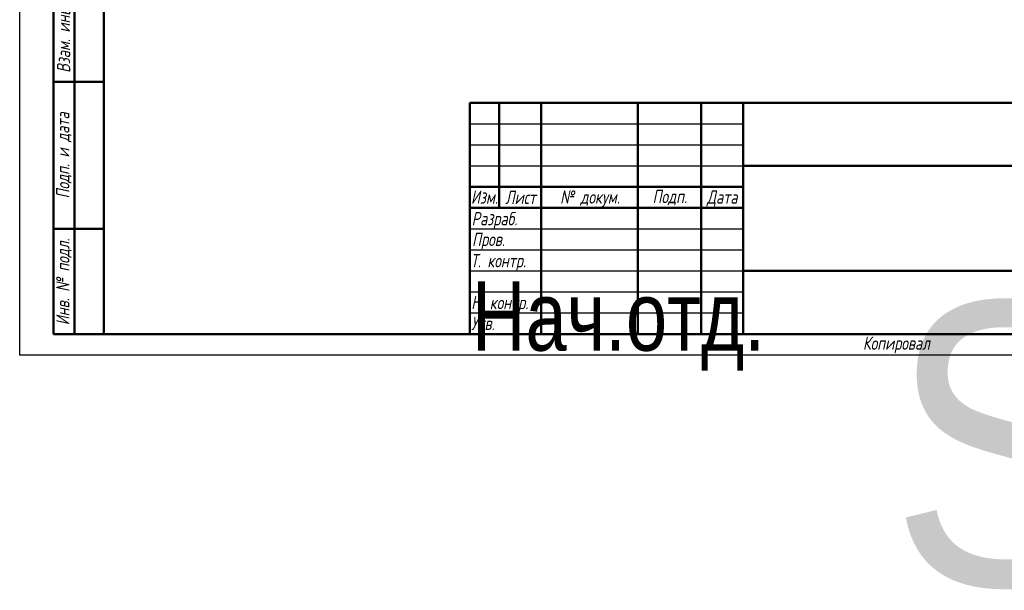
# Model space of a CAD drawing. Header units: millimetres. Extents: x 0 to 835, y -69 to 420.
# Tile 1 of 30: x 0 to 234, y -56 to 80. Entities that reach past the tile are written whole.
import ezdxf
from ezdxf.enums import TextEntityAlignment as Align

# ---------------------------------------------------------------- set-up
doc = ezdxf.new("R2018")
doc.units = ezdxf.units.MM
for name, color, linetype, lineweight in [('Заголовок (ГОСТ)', 7, 'Continuous', 50), ('Кромка (ГОСТ)', 7, 'Continuous', 50), ('Обозначение (ГОСТ)', 7, 'Continuous', 25), ('Эскизная геометрия (ГОСТ)', 7, 'Continuous', 50)]:
    doc.layers.add(name, color=color, linetype=linetype, lineweight=lineweight)
doc.styles.get("Standard").update_dxf_attribs({"font": 'GOST Common Italic.ttf'})
doc.styles.add('Альтернативный текст (ГОСТ)', font='txt', dxfattribs={"width": 0.8})

# ---------------------------------------------------------------- blocks, each defined once
blk = doc.blocks.new('ГОСТ - Доп. графы 1')
at = {"layer": 'Эскизная геометрия (ГОСТ)'}
for p, q in [((-12, 0), (-12, 145)), ((-12, 145), (0, 145)), ((-7, 145), (-7, 0)), ((-12, 110), (-7, 110)), ((-7, 110), (0, 110)), ((-12, 85), (-7, 85)), ((-7, 85), (0, 85)), ((-12, 60), (-7, 60)), ((-7, 60), (0, 60)), ((-12, 25), (-7, 25)), ((-7, 25), (0, 25)), ((0, 0), (-12, 0))]:
    blk.add_line(p, q, dxfattribs=at)
at = {"layer": 'Обозначение (ГОСТ)', "char_height": 3.17, "attachment_point": 5, "rotation": 90, "style": 'Альтернативный текст (ГОСТ)'}
for s, insert, width in [('\\fGOST Common|b0|i1;\\H3.1700;Подп. и дата', (-9.37, 127.41), 34.7679), ('\\fGOST Common|b0|i1;\\H3.1700;Инв. № дубл.', (-8.95, 97.55), 24.8438), ('\\fGOST Common|b0|i1;\\H3.1700;Взам. инв. №', (-9.58, 72.53), 24.8669), ('\\fGOST Common|b0|i1;\\H3.1700;Подп. и дата', (-9.5, 42.47), 35.1486), ('\\fGOST Common|b0|i1;\\H3.1700;Инв. № подл.', (-9.5, 12.41), 24.9618)]:
    blk.add_mtext(s, dxfattribs=dict(at, insert=insert, width=width))
at = {"layer": 'Обозначение (ГОСТ)', "lineweight": 30, "width": 0.8, "flags": 17}
for tag, p in [('Подп._и_дата_2', (-3.53, 127.51)), ('Инв._номер_дубликата', (-3.41, 97.47)), ('Взамен_инв._номера', (-3.46, 72.53)), ('Подп._и_дата_1', (-3.42, 42.35)), ('ИНВЕНТАРНЫЙ_НОМЕР', (-3.33, 12.68))]:
    blk.add_attdef(tag, text='', height=3.17, rotation=90, dxfattribs=at).set_placement(p, align=Align.MIDDLE_CENTER)
blk = doc.blocks.new('Основные надписи ГОСТ - Форма 1')
at = {"layer": 'Заголовок (ГОСТ)'}
for p, q in [((0, 55), (185, 55)), ((0, 0), (0, 55)), ((0, 0), (0, 55)), ((7, 55), (7, 30)), ((17, 55), (17, 0)), ((40, 55), (40, 0)), ((55, 55), (55, 0)), ((65, 55), (65, 0)), ((65, 40), (185, 40)), ((0, 35), (65, 35)), ((0, 30), (65, 30)), ((65, 15), (185, 15)), ((185, 0), (0, 0))]:
    blk.add_line(p, q, dxfattribs=at)
at = {"layer": 'Заголовок (ГОСТ)', "linetype": 'Continuous', "lineweight": 25}
for p, q in [((0, 50), (65, 50)), ((0, 45), (65, 45)), ((0, 40), (65, 40)), ((0, 25), (65, 25)), ((0, 20), (65, 20)), ((0, 15), (65, 15)), ((0, 10), (65, 10)), ((0, 5), (65, 5))]:
    blk.add_line(p, q, dxfattribs=at)
at = {"layer": 'Заголовок (ГОСТ)', "char_height": 3.17, "style": 'Альтернативный текст (ГОСТ)'}
for s, insert, width, attachment_point in [('\\fGOST Common|b0|i1;\\H3.1700;Изм.', (3.5, 32.56), 6.9635, 5), ('\\fGOST Common|b0|i1;\\H3.1700;Лист', (12.1, 32.5), 10.0029, 5), ('\\A0;\\fGOST Common|b0|i1;\\H3.1700;№ докум.', (28.58, 32.16), 22.9069, 5), ('\\fGOST Common|b0|i1;\\H3.1700;Подп.', (47.56, 32.45), 14.879, 5), ('\\fGOST Common|b0|i1;\\H3.1700;Дата', (60.02, 32.24), 9.9614, 5), ('\\fGOST Common|b0|i1;\\H3.1700;Разраб.', (0.47, 27), 16.9971, 4), ('\\fGOST Common|b0|i1;\\H3.1700;Пров.', (0.56, 22.08), 17.0192, 4), ('\\A0;\\fGOST Common|b0|i1;\\H3.1700;Т. контр.', (0.23, 17.01), 16.9554, 4), ('\\fGOST Common|b0|i1;\\H3.1700;Н. контр.', (0.36, 7.05), 16.9999, 4), ('\\fGOST Common|b0|i1;\\H3.1700;Утв.', (0.34, 2.52), 17.0083, 4), ('\\fGOST Common|b0|i1;\\H3.1700;Копировал', (93.48, -0.59), 19.7871, 1)]:
    blk.add_mtext(s, dxfattribs=dict(at, insert=insert, width=width, attachment_point=attachment_point))
at = {"layer": 'Заголовок (ГОСТ)', "lineweight": 30, "flags": 104}
for tag, height, width, p in [('Изм1', 2.89, 0.7, (3.51, 52.52)), ('Лист1', 2.89, 0.7, (12.03, 52.52)), ('Докум1', 2.89, 0.7, (28.54, 52.48)), ('Изм2', 2.89, 0.7, (3.5, 47.52)), ('Лист2', 2.89, 0.7, (12.01, 47.5)), ('Докум2', 2.89, 0.7, (28.53, 47.5)), ('Изм3', 2.89, 0.7, (3.5, 42.5)), ('Лист3', 2.89, 0.7, (12.01, 42.51)), ('Докум3', 2.89, 0.7, (28.51, 42.48)), ('Изм4', 2.89, 0.7, (3.51, 37.5)), ('Лист4', 2.89, 0.7, (12, 37.53)), ('Докум4', 2.89, 0.7, (28.51, 37.52)), ('НАИМЕНОВАНИЕ', 5, 0.8, (100.03, 29.98)), ('Литера', 3.5, 0.8, (137.52, 27.25)), ('Литера2', 3.5, 0.8, (142.51, 27.22)), ('Литера3', 3.5, 0.8, (147.52, 27.21)), ('Масса', 3.5, 0.8, (158.47, 27.53)), ('Масштаб', 3.5, 0.8, (176, 27.6)), ('Тип_документа', 3.17, 0.8, (100.08, 17.56)), ('Листов', 3.17, 0.8, (177.46, 17.58)), ('Материал_Класс', 3.5, 0.9, (100, 7.5))]:
    blk.add_attdef(tag, text='', height=height, dxfattribs=dict(at, width=width)).set_placement(p, align=Align.MIDDLE_CENTER)
for tag, height, width, p in [('Подп1', 2.89, 0.7, (40.01, 52.51)), ('Дата1', 2, 0.7, (55.01, 52.51)), ('Подп2', 2.89, 0.7, (40.01, 47.5)), ('Дата2', 2, 0.7, (55.01, 47.49)), ('Подп3', 2.89, 0.7, (40.01, 42.51)), ('Дата3', 2, 0.7, (55.02, 42.52)), ('Подп4', 2.89, 0.7, (40.01, 37.51)), ('Дата4', 2, 0.7, (55.02, 37.51)), ('АВТОР', 3.17, 0.8, (17.41, 27.49)), ('Разработал_Подп.', 2.89, 0.7, (40.05, 27.51)), ('ДАТА_СОЗДАНИЯ', 2, 0.7, (55.01, 27.51)), ('ПРОВЕРИЛ', 3.17, 0.8, (17.41, 22.53)), ('Проверил_Подп.', 2.89, 0.7, (40.05, 22.52)), ('ДАТА_ПРОВЕРКИ', 2, 0.7, (55.02, 22.51)), ('ТЕХНОЛОГ', 3.17, 0.8, (17.33, 17.54)), ('Технолог_Подп.', 2.89, 0.7, (40.05, 17.51)), ('Технолог_Дата', 2, 0.7, (55.01, 17.5)), ('Должность_руководителя', 3.17, 0.8, (0.52, 12.51)), ('НАЧ._ОТДЕЛА', 3.17, 0.8, (17.46, 12.45)), ('Руководитель_Подп.', 2.89, 0.7, (40.01, 12.5)), ('Руководитель_Дата', 2, 0.7, (55.01, 12.51)), ('НОРМОКОНТРОЛЬ', 3.17, 0.8, (17.37, 7.48)), ('Нормоконтроль_Подп.', 2.89, 0.7, (40.05, 7.52)), ('ДАТА_НОРМОКОНТРОЛЯ', 2, 0.7, (55.02, 7.51)), ('УТВЕРДИЛ', 3.17, 0.8, (17.4, 2.51)), ('Утвердил_Подп.', 2.89, 0.7, (40.05, 2.51)), ('ДАТА_УТВЕРЖДЕНИЯ', 2, 0.7, (55.01, 2.5))]:
    blk.add_attdef(tag, text='', height=height, dxfattribs=dict(at, width=width)).set_placement(p, align=Align.MIDDLE_LEFT)
for tag, height, p in [('ОБОЗНАЧЕНИЕ', 5, (125.33, 47.56)), ('ОРГАНИЗАЦИЯ', 3.5, (160.02, 7.6))]:
    blk.add_attdef(tag, text='', height=height, dxfattribs=at).set_placement(p, align=Align.MIDDLE_CENTER)
at = {"layer": 'Заголовок (ГОСТ)', "lineweight": 30, "width": 0.9, "flags": 104}
for tag, p in [('Материал_Наим.', (133.71, 9.75)), ('Материал_ГОСТ', (134.04, 4.06))]:
    blk.add_attdef(tag, text='', height=3.5, dxfattribs=at).set_placement(p, align=Align.MIDDLE_RIGHT)
blk = doc.blocks.new('Рамки ГОСТ_ граница 420x297')
at = {"layer": 'Кромка (ГОСТ)', "lineweight": 25}
for p, q in [((0, 0), (0, 420)), ((297, 0), (0, 0))]:
    blk.add_line(p, q, dxfattribs=at)
at = {"layer": 'Кромка (ГОСТ)'}
for p, q in [((20, 415), (20, 5)), ((20, 5), (292, 5))]:
    blk.add_line(p, q, dxfattribs=at)

msp = doc.modelspace()

# ---------------------------------------------------------------- block references
for name, p in [('Рамки ГОСТ_ граница 420x297', (0, 0)), ('ГОСТ - Доп. графы 1', (20, 5))]:
    msp.add_blockref(name, p)
ref = msp.add_blockref('Основные надписи ГОСТ - Форма 1', (107, 5))
lines = msp.add_mtext('\\W0.8000;Нач.отд.', dxfattribs={"layer": 'Заголовок (ГОСТ)', "insert": (107.5216, 17.5142), "char_height": 16.475961, "attachment_point": 1})
ref.add_attrib('Должность_руководителя', '', (107.5216, 17.5142), dxfattribs={"flags": 104}).embed_mtext(lines)
lines = msp.add_mtext('\\W0.8000;', dxfattribs={"layer": 'Заголовок (ГОСТ)', "insert": (124.4114, 32.4883), "char_height": 22.59262, "attachment_point": 1})
ref.add_attrib('АВТОР', '', (124.4114, 32.4883), dxfattribs={"flags": 104}).embed_mtext(lines)
lines = msp.add_mtext('\\W0.8000;', dxfattribs={"layer": 'Заголовок (ГОСТ)', "insert": (124.4083, 27.5258), "char_height": 22.55166, "attachment_point": 1})
ref.add_attrib('ПРОВЕРИЛ', '', (124.4083, 27.5258), dxfattribs={"flags": 104}).embed_mtext(lines)
lines = msp.add_mtext('\\W0.8000;', dxfattribs={"layer": 'Заголовок (ГОСТ)', "insert": (124.3337, 22.5428), "char_height": 22.67099, "attachment_point": 1})
ref.add_attrib('ТЕХНОЛОГ', '', (124.3337, 22.5428), dxfattribs={"flags": 104}).embed_mtext(lines)
lines = msp.add_mtext('\\W0.8000;', dxfattribs={"layer": 'Заголовок (ГОСТ)', "insert": (124.4616, 17.4456), "char_height": 22.55501, "attachment_point": 1})
ref.add_attrib('НАЧ._ОТДЕЛА', '', (124.4616, 17.4456), dxfattribs={"flags": 104}).embed_mtext(lines)
lines = msp.add_mtext('\\W0.8000;', dxfattribs={"layer": 'Заголовок (ГОСТ)', "insert": (124.3745, 12.4807), "char_height": 22.66902, "attachment_point": 1})
ref.add_attrib('НОРМОКОНТРОЛЬ', '', (124.3745, 12.4807), dxfattribs={"flags": 104}).embed_mtext(lines)
lines = msp.add_mtext('\\W0.8000;', dxfattribs={"layer": 'Заголовок (ГОСТ)', "insert": (124.4006, 7.5066), "char_height": 22.61295, "attachment_point": 1})
ref.add_attrib('УТВЕРДИЛ', '', (124.4006, 7.5066), dxfattribs={"flags": 104}).embed_mtext(lines)
lines = msp.add_mtext('\\W0.8000;', dxfattribs={"layer": 'Заголовок (ГОСТ)', "insert": (207.0309, 34.9751), "char_height": 69.60928, "attachment_point": 1})
ref.add_attrib('НАИМЕНОВАНИЕ', '', (207.0309, 34.9751), dxfattribs={"flags": 104}).embed_mtext(lines)
lines = msp.add_mtext('\\W0.8000;', dxfattribs={"layer": 'Заголовок (ГОСТ)', "insert": (207.078, 22.5583), "char_height": 69.70335, "attachment_point": 1})
ref.add_attrib('Тип_документа', '', (207.078, 22.5583), dxfattribs={"flags": 104}).embed_mtext(lines)
lines = msp.add_mtext('\\W0.9000;SN06 18.03.2020', dxfattribs={"layer": 'Заголовок (ГОСТ)', "insert": (207, 12.5), "char_height": 67.257617, "attachment_point": 1})
ref.add_attrib('Материал_Класс', '', (207, 12.5), dxfattribs={"flags": 104}).embed_mtext(lines)
lines = msp.add_mtext('\\W0.7000;', dxfattribs={"layer": 'Заголовок (ГОСТ)', "insert": (162.0121, 57.5134), "char_height": 9.98446, "attachment_point": 1})
ref.add_attrib('Дата1', '', (162.0121, 57.5134), dxfattribs={"flags": 104}).embed_mtext(lines)
lines = msp.add_mtext('\\W0.7000;', dxfattribs={"layer": 'Заголовок (ГОСТ)', "insert": (162.0121, 52.4908), "char_height": 9.98446, "attachment_point": 1})
ref.add_attrib('Дата2', '', (162.0121, 52.4908), dxfattribs={"flags": 104}).embed_mtext(lines)
lines = msp.add_mtext('\\W0.7000;', dxfattribs={"layer": 'Заголовок (ГОСТ)', "insert": (162.0232, 47.521), "char_height": 9.97116, "attachment_point": 1})
ref.add_attrib('Дата3', '', (162.0232, 47.521), dxfattribs={"flags": 104}).embed_mtext(lines)
lines = msp.add_mtext('\\W0.7000;', dxfattribs={"layer": 'Заголовок (ГОСТ)', "insert": (162.0232, 42.5092), "char_height": 9.98863, "attachment_point": 1})
ref.add_attrib('Дата4', '', (162.0232, 42.5092), dxfattribs={"flags": 104}).embed_mtext(lines)
lines = msp.add_mtext('\\W0.7000;', dxfattribs={"layer": 'Заголовок (ГОСТ)', "insert": (162.0086, 32.5112), "char_height": 9.98041, "attachment_point": 1})
ref.add_attrib('ДАТА_СОЗДАНИЯ', '', (162.0086, 32.5112), dxfattribs={"flags": 104}).embed_mtext(lines)
lines = msp.add_mtext('\\W0.7000;', dxfattribs={"layer": 'Заголовок (ГОСТ)', "insert": (162.022, 27.5095), "char_height": 9.95769, "attachment_point": 1})
ref.add_attrib('ДАТА_ПРОВЕРКИ', '', (162.022, 27.5095), dxfattribs={"flags": 104}).embed_mtext(lines)
lines = msp.add_mtext('\\W0.7000;', dxfattribs={"layer": 'Заголовок (ГОСТ)', "insert": (162.0148, 22.5028), "char_height": 9.98633, "attachment_point": 1})
ref.add_attrib('Технолог_Дата', '', (162.0148, 22.5028), dxfattribs={"flags": 104}).embed_mtext(lines)
lines = msp.add_mtext('\\W0.7000;', dxfattribs={"layer": 'Заголовок (ГОСТ)', "insert": (162.0101, 17.5095), "char_height": 9.99024, "attachment_point": 1})
ref.add_attrib('Руководитель_Дата', '', (162.0101, 17.5095), dxfattribs={"flags": 104}).embed_mtext(lines)
lines = msp.add_mtext('\\W0.7000;', dxfattribs={"layer": 'Заголовок (ГОСТ)', "insert": (162.0237, 12.5112), "char_height": 9.98246, "attachment_point": 1})
ref.add_attrib('ДАТА_НОРМОКОНТРОЛЯ', '', (162.0237, 12.5112), dxfattribs={"flags": 104}).embed_mtext(lines)
lines = msp.add_mtext('\\W0.7000;', dxfattribs={"layer": 'Заголовок (ГОСТ)', "insert": (162.0093, 7.4985), "char_height": 9.9968, "attachment_point": 1})
ref.add_attrib('ДАТА_УТВЕРЖДЕНИЯ', '', (162.0093, 7.4985), dxfattribs={"flags": 104}).embed_mtext(lines)
lines = msp.add_mtext('\\W0.7000;', dxfattribs={"layer": 'Заголовок (ГОСТ)', "insert": (147.0143, 57.5125), "char_height": 14.91999, "attachment_point": 1})
ref.add_attrib('Подп1', '', (147.0143, 57.5125), dxfattribs={"flags": 104}).embed_mtext(lines)
lines = msp.add_mtext('\\W0.7000;', dxfattribs={"layer": 'Заголовок (ГОСТ)', "insert": (147.0143, 52.5027), "char_height": 14.98562, "attachment_point": 1})
ref.add_attrib('Подп2', '', (147.0143, 52.5027), dxfattribs={"flags": 104}).embed_mtext(lines)
lines = msp.add_mtext('\\W0.7000;', dxfattribs={"layer": 'Заголовок (ГОСТ)', "insert": (147.0143, 47.5148), "char_height": 14.98562, "attachment_point": 1})
ref.add_attrib('Подп3', '', (147.0143, 47.5148), dxfattribs={"flags": 104}).embed_mtext(lines)
lines = msp.add_mtext('\\W0.7000;', dxfattribs={"layer": 'Заголовок (ГОСТ)', "insert": (147.0144, 42.5058), "char_height": 14.96586, "attachment_point": 1})
ref.add_attrib('Подп4', '', (147.0144, 42.5058), dxfattribs={"flags": 104}).embed_mtext(lines)
lines = msp.add_mtext('\\W0.7000;', dxfattribs={"layer": 'Заголовок (ГОСТ)', "insert": (147.045, 32.5144), "char_height": 14.95963, "attachment_point": 1})
ref.add_attrib('Разработал_Подп.', '', (147.045, 32.5144), dxfattribs={"flags": 104}).embed_mtext(lines)
lines = msp.add_mtext('\\W0.7000;', dxfattribs={"layer": 'Заголовок (ГОСТ)', "insert": (147.045, 27.5245), "char_height": 14.93971, "attachment_point": 1})
ref.add_attrib('Проверил_Подп.', '', (147.045, 27.5245), dxfattribs={"flags": 104}).embed_mtext(lines)
lines = msp.add_mtext('\\W0.7000;', dxfattribs={"layer": 'Заголовок (ГОСТ)', "insert": (147.045, 22.5148), "char_height": 14.93971, "attachment_point": 1})
ref.add_attrib('Технолог_Подп.', '', (147.045, 22.5148), dxfattribs={"flags": 104}).embed_mtext(lines)
lines = msp.add_mtext('\\W0.7000;', dxfattribs={"layer": 'Заголовок (ГОСТ)', "insert": (147.0052, 17.505), "char_height": 14.97955, "attachment_point": 1})
ref.add_attrib('Руководитель_Подп.', '', (147.0052, 17.505), dxfattribs={"flags": 104}).embed_mtext(lines)
lines = msp.add_mtext('\\W0.7000;', dxfattribs={"layer": 'Заголовок (ГОСТ)', "insert": (147.045, 12.5151), "char_height": 14.93971, "attachment_point": 1})
ref.add_attrib('Нормоконтроль_Подп.', '', (147.045, 12.5151), dxfattribs={"flags": 104}).embed_mtext(lines)
lines = msp.add_mtext('\\W0.7000;', dxfattribs={"layer": 'Заголовок (ГОСТ)', "insert": (147.045, 7.5053), "char_height": 14.95963, "attachment_point": 1})
ref.add_attrib('Утвердил_Подп.', '', (147.045, 7.5053), dxfattribs={"flags": 104}).embed_mtext(lines)
lines = msp.add_mtext('\\W0.7000;', dxfattribs={"layer": 'Заголовок (ГОСТ)', "insert": (135.5417, 57.4833), "char_height": 22.94698, "attachment_point": 1})
ref.add_attrib('Докум1', '', (135.5417, 57.4833), dxfattribs={"flags": 104}).embed_mtext(lines)
lines = msp.add_mtext('\\W0.7000;', dxfattribs={"layer": 'Заголовок (ГОСТ)', "insert": (135.526, 52.4968), "char_height": 22.97824, "attachment_point": 1})
ref.add_attrib('Докум2', '', (135.526, 52.4968), dxfattribs={"flags": 104}).embed_mtext(lines)
lines = msp.add_mtext('\\W0.7000;', dxfattribs={"layer": 'Заголовок (ГОСТ)', "insert": (135.5104, 47.4791), "char_height": 22.94698, "attachment_point": 1})
ref.add_attrib('Докум3', '', (135.5104, 47.4791), dxfattribs={"flags": 104}).embed_mtext(lines)
lines = msp.add_mtext('\\W0.7000;', dxfattribs={"layer": 'Заголовок (ГОСТ)', "insert": (135.5148, 42.5199), "char_height": 22.97406, "attachment_point": 1})
ref.add_attrib('Докум4', '', (135.5148, 42.5199), dxfattribs={"flags": 104}).embed_mtext(lines)
lines = msp.add_mtext('\\W0.7000;', dxfattribs={"layer": 'Заголовок (ГОСТ)', "insert": (119.0309, 57.5161), "char_height": 9.99314, "attachment_point": 1})
ref.add_attrib('Лист1', '', (119.0309, 57.5161), dxfattribs={"flags": 104}).embed_mtext(lines)
lines = msp.add_mtext('\\W0.7000;', dxfattribs={"layer": 'Заголовок (ГОСТ)', "insert": (119.012, 52.5044), "char_height": 9.97806, "attachment_point": 1})
ref.add_attrib('Лист2', '', (119.012, 52.5044), dxfattribs={"flags": 104}).embed_mtext(lines)
lines = msp.add_mtext('\\W0.7000;', dxfattribs={"layer": 'Заголовок (ГОСТ)', "insert": (119.012, 47.5076), "char_height": 9.97806, "attachment_point": 1})
ref.add_attrib('Лист3', '', (119.012, 47.5076), dxfattribs={"flags": 104}).embed_mtext(lines)
lines = msp.add_mtext('\\W0.7000;', dxfattribs={"layer": 'Заголовок (ГОСТ)', "insert": (119.0042, 42.5264), "char_height": 9.99358, "attachment_point": 1})
ref.add_attrib('Лист4', '', (119.0042, 42.5264), dxfattribs={"flags": 104}).embed_mtext(lines)
lines = msp.add_mtext('\\W0.7000;', dxfattribs={"layer": 'Заголовок (ГОСТ)', "insert": (110.5126, 57.5165), "char_height": 7.004, "attachment_point": 1})
ref.add_attrib('Изм1', '', (110.5126, 57.5165), dxfattribs={"flags": 104}).embed_mtext(lines)
lines = msp.add_mtext('\\W0.7000;', dxfattribs={"layer": 'Заголовок (ГОСТ)', "insert": (110.5044, 52.5206), "char_height": 6.98767, "attachment_point": 1})
ref.add_attrib('Изм2', '', (110.5044, 52.5206), dxfattribs={"flags": 104}).embed_mtext(lines)
lines = msp.add_mtext('\\W0.7000;', dxfattribs={"layer": 'Заголовок (ГОСТ)', "insert": (110.5044, 47.5003), "char_height": 7.02032, "attachment_point": 1})
ref.add_attrib('Изм3', '', (110.5044, 47.5003), dxfattribs={"flags": 104}).embed_mtext(lines)
lines = msp.add_mtext('\\W0.7000;', dxfattribs={"layer": 'Заголовок (ГОСТ)', "insert": (110.5126, 42.5044), "char_height": 7.004, "attachment_point": 1})
ref.add_attrib('Изм4', '', (110.5126, 42.5044), dxfattribs={"flags": 104}).embed_mtext(lines)

doc.saveas('drawing.dxf')
